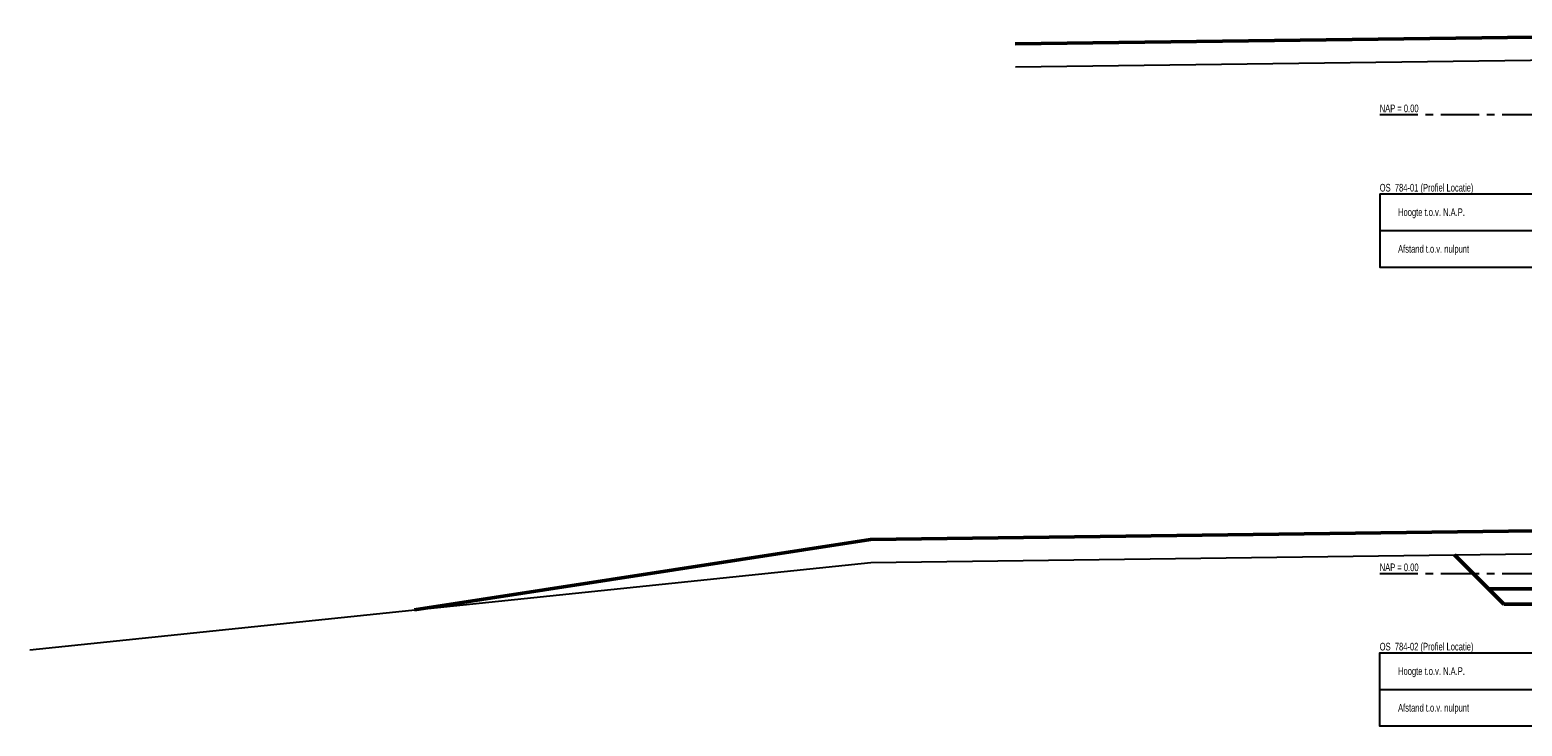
# Model space of a CAD drawing. Header units: metres. Extents: x -7 to 2281, y 7146 to 7816.
# Tile 23 of 29: x 2127 to 2176, y 7656 to 7679. Entities that reach past the tile are written whole.
import ezdxf
from ezdxf.enums import TextEntityAlignment as Align

# ---------------------------------------------------------------- set-up
doc = ezdxf.new("R2010")
doc.units = ezdxf.units.M
doc.linetypes.add('NAP', pattern=[20, 12.5, -2.5, 2.5, -2.5])
for name, color, linetype in [('DP-BS-profiel', 2, 'Continuous'), ('DP-Matenbalk', 7, 'Continuous'), ('DP-NAP-lijn', 5, 'NAP')]:
    doc.layers.add(name, color=color, linetype=linetype)
doc.layers.add('DP-NW-profiel', color=4, linetype='Continuous', lineweight=50)
doc.layers.add('TM-Glooiing', color=4, linetype='Continuous', lineweight=50)

msp = doc.modelspace()

# ---------------------------------------------------------------- linework, layer by layer
at = {"layer": 'DP-BS-profiel'}
for p, q in [((2159.705, 7677.333), (2194.049, 7677.783)), ((2154.98, 7661.136), (2186.815, 7661.553)), ((2127.491, 7658.278), (2154.98, 7661.136))]:
    msp.add_line(p, q, dxfattribs=at)
at = {"layer": 'DP-Matenbalk'}
for points in [[(2182.903, 7655.786), (2171.612, 7655.786), (2171.612, 7658.186), (2182.903, 7658.186)], [(2171.612, 7656.986), (2182.903, 7656.986)]]:
    msp.add_lwpolyline(points, dxfattribs=at)
for points in [[(2171.612, 7673.186, 0), (2244.221, 7673.186, 0)], [(2171.612, 7673.186, 0), (2171.612, 7670.786, 0), (2177.612, 7670.786, 0), (2244.221, 7670.786, 0)], [(2171.612, 7671.986, 0), (2244.221, 7671.986, 0)]]:
    msp.add_polyline3d(points, dxfattribs=at)
at = {"layer": 'DP-NAP-lijn', "ltscale": 0.1}
msp.add_line((2171.612, 7675.778), (2258.107, 7675.778), dxfattribs=at)
msp.add_lwpolyline([(2171.612, 7660.778), (2258.107, 7660.778)], dxfattribs=at)
at = {"layer": 'DP-NW-profiel'}
msp.add_line((2140.061, 7659.585), (2154.97, 7661.886), dxfattribs=at)
at = {"layer": 'TM-Glooiing'}
for p, q in [((2159.695, 7678.083), (2194.968, 7678.546)), ((2154.97, 7661.886), (2187.332, 7662.31)), ((2175.666, 7659.778), (2174.059, 7661.386)), ((2181.588, 7660.278), (2175.166, 7660.278)), ((2180.866, 7659.778), (2175.666, 7659.778))]:
    msp.add_line(p, q, dxfattribs=at)

# ---------------------------------------------------------------- texts
at = {"layer": 'DP-Matenbalk', "width": 0.68}
for s, p in [('OS_784-01 (Profiel Locatie) ', (2171.612, 7673.186)), ('OS_784-02 (Profiel Locatie) ', (2171.612, 7658.186))]:
    msp.add_text(s, height=0.25, dxfattribs=at).set_placement(p, align=Align.BOTTOM_LEFT)
for s, p in [('Hoogte t.o.v. N.A.P.', (2172.212, 7672.586)), ('Afstand t.o.v. nulpunt', (2172.212, 7671.386)), ('Hoogte t.o.v. N.A.P.', (2172.212, 7657.586)), ('Afstand t.o.v. nulpunt', (2172.212, 7656.386))]:
    msp.add_text(s, height=0.25, dxfattribs=at).set_placement(p, align=Align.MIDDLE_LEFT)
at = {"layer": 'DP-NAP-lijn', "width": 0.68}
for p in [(2171.612, 7675.778), (2171.612, 7660.778)]:
    msp.add_text('NAP = 0.00', height=0.25, dxfattribs=at).set_placement(p, align=Align.BOTTOM_LEFT)

doc.saveas('drawing.dxf')
